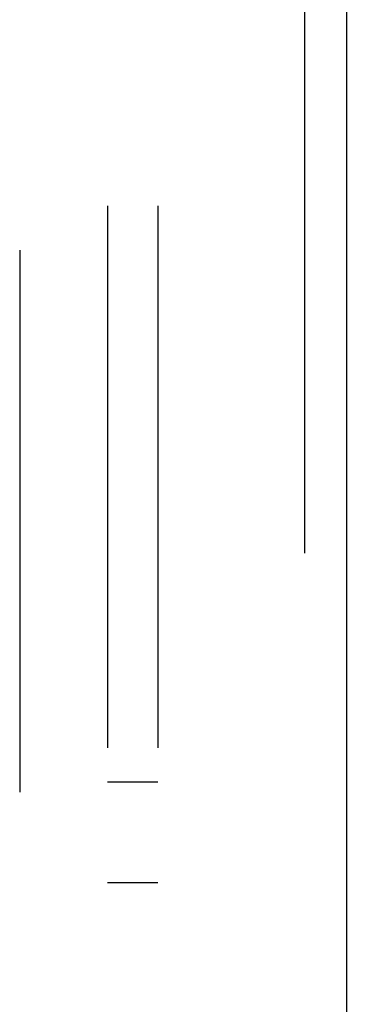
# Model space of a CAD drawing. Header units: inches. Extents: x 0 to 245, y 0 to 158.
# Tile 124 of 159: x 109.155 to 109.968, y 104.995 to 107.442. Entities that reach past the tile are written whole.
import ezdxf

# ---------------------------------------------------------------- set-up
doc = ezdxf.new("R2010")
doc.units = ezdxf.units.IN
doc.header["$LTSCALE"] = 13.466196
doc.header["$MEASUREMENT"] = 0
doc.linetypes.add('HIDDEN', pattern=[0.2, 0.1, -0.1])
for name, color, linetype in [('DEFAULT_2', 8, 'HIDDEN'), ('MAIN_OR_RIGHT_DOOR_ASSEMBLY', 7, 'CONTINUOUS'), ('SUBPANEL', 7, 'CONTINUOUS')]:
    doc.layers.add(name, color=color, linetype=linetype)

msp = doc.modelspace()

# ---------------------------------------------------------------- linework, layer by layer
at = {"layer": 'DEFAULT_2', "color": 8, "linetype": 'HIDDEN'}
msp.add_line((109.1555, 112.2554), (109.1555, 43.1514), dxfattribs=at)
at = {"layer": 'MAIN_OR_RIGHT_DOOR_ASSEMBLY', "color": 8, "linetype": 'HIDDEN'}
msp.add_line((109.864, 112.8494), (109.864, 42.5574), dxfattribs=at)
at = {"layer": 'MAIN_OR_RIGHT_DOOR_ASSEMBLY', "color": 3, "linetype": 'Continuous'}
msp.add_line((109.968, 112.8494), (109.968, 42.5574), dxfattribs=at)
at = {"layer": 'SUBPANEL', "color": 8, "linetype": 'HIDDEN'}
for p, q in [((109.3742, 109.6722), (109.3742, 45.7347)), ((109.4992, 109.6722), (109.4992, 45.7347)), ((109.4992, 105.5472), (109.3742, 105.5472)), ((109.4992, 105.2972), (109.3742, 105.2972))]:
    msp.add_line(p, q, dxfattribs=at)

doc.saveas('drawing.dxf')
